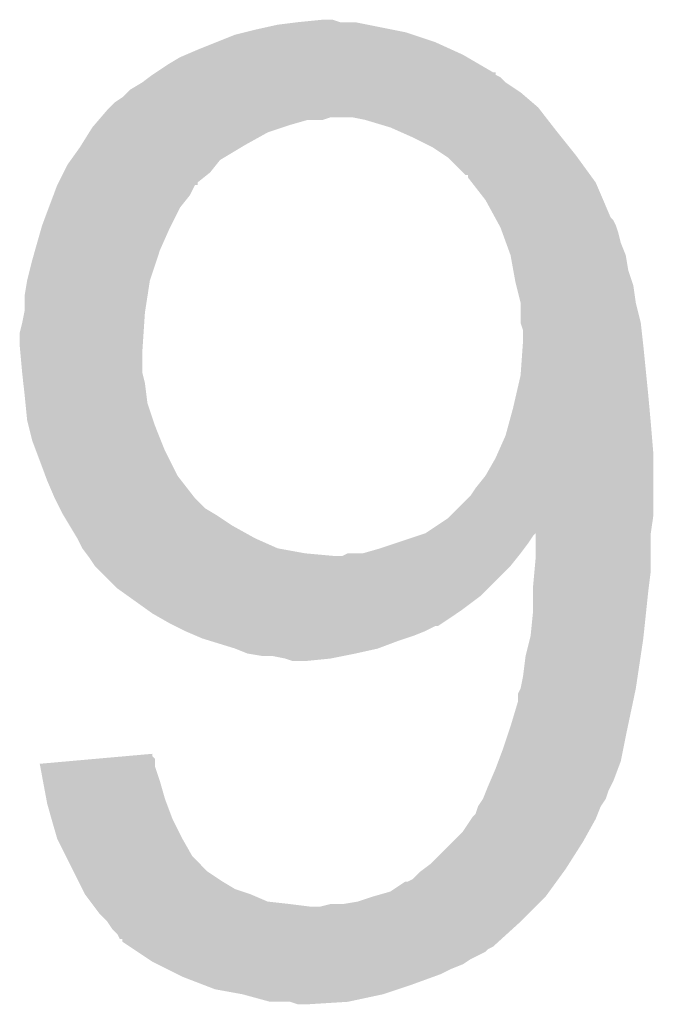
# Model space of a CAD drawing. Extents: x -0.05 to 0.95, y -0.15 to 2.1.
# Tile 36 of 38: x 0.5867 to 0.612, y 1.6283 to 1.6676. Entities that reach past the tile are written whole.
import ezdxf

# ---------------------------------------------------------------- set-up
doc = ezdxf.new("R2010")
doc.units = 0
doc.layers.add('PAC1811_CLICK_V100A_GTO', color=14, linetype='CONTINUOUS')

msp = doc.modelspace()

# ---------------------------------------------------------------- linework, layer by layer
at = {"layer": 'PAC1811_CLICK_V100A_GTO'}
for points in [[(0.597, 1.6674), (0.5978, 1.6675), (0.6006, 1.6674), (0.6001, 1.6675)], [(0.5978, 1.6675), (0.598799, 1.6676), (0.5995, 1.6675), (0.5992, 1.6676)], [(0.598799, 1.6676), (0.5988, 1.6676), (0.5992, 1.6676), (0.5988, 1.6676)], [(0.5957, 1.6671), (0.5961, 1.6672), (0.6021, 1.6671), (0.6016, 1.6672)], [(0.5961, 1.6672), (0.597, 1.6674), (0.6016, 1.6672), (0.6006, 1.6674)], [(0.59455, 1.6667), (0.5953, 1.667), (0.6033, 1.6667), (0.6024, 1.667)], [(0.5953, 1.667), (0.5957, 1.6671), (0.6024, 1.667), (0.6021, 1.6671)], [(0.593333, 1.6662), (0.5938, 1.6664), (0.6044, 1.6662), (0.60396, 1.6664)], [(0.5938, 1.6664), (0.59455, 1.6667), (0.60396, 1.6664), (0.6033, 1.6667)], [(0.5926, 1.6658), (0.5931, 1.6661), (0.605086, 1.6658), (0.604572, 1.6661)], [(0.5931, 1.6661), (0.593333, 1.6662), (0.604572, 1.6661), (0.6044, 1.6662)], [(0.59215, 1.6655), (0.5926, 1.6658), (0.6056, 1.6655), (0.605086, 1.6658)], [(0.5916, 1.6651), (0.591866, 1.6653), (0.6061, 1.6651), (0.6059, 1.6653)], [(0.591866, 1.6653), (0.592, 1.6654), (0.6059, 1.6653), (0.605701, 1.6654)], [(0.592, 1.6654), (0.592149, 1.665499), (0.605701, 1.6654), (0.6057, 1.665499)], [(0.592149, 1.665499), (0.59215, 1.6655), (0.6057, 1.665499), (0.6056, 1.6655)], [(0.591, 1.6647), (0.5911, 1.6648), (0.6067, 1.6647), (0.60655, 1.6648)], [(0.5911, 1.6648), (0.5916, 1.6651), (0.60655, 1.6648), (0.6061, 1.6651)], [(0.5905, 1.6643), (0.5908, 1.6645), (0.607167, 1.6643), (0.606933, 1.6645)], [(0.5908, 1.6645), (0.591, 1.6647), (0.606933, 1.6645), (0.6067, 1.6647)], [(0.589943, 1.6637), (0.5902, 1.664), (0.607711, 1.6637), (0.607478, 1.664)], [(0.5902, 1.664), (0.5903, 1.6641), (0.607478, 1.664), (0.6074, 1.6641)], [(0.5903, 1.6641), (0.5905, 1.6643), (0.6074, 1.6641), (0.607167, 1.6643)], [(0.589686, 1.6634), (0.589857, 1.6636), (0.5975, 1.6634), (0.5982, 1.6636)], [(0.589857, 1.6636), (0.589943, 1.6637), (0.5988, 1.6636), (0.5991, 1.6637)], [(0.589857, 1.6636), (0.589857, 1.6636), (0.5982, 1.6636), (0.5988, 1.6636)], [(0.6005, 1.6636), (0.6, 1.6637), (0.607789, 1.6636), (0.607711, 1.6637)], [(0.6015, 1.6633), (0.6005, 1.6636), (0.608022, 1.6633), (0.607789, 1.6636)], [(0.589475, 1.6631), (0.5896, 1.6633), (0.5966, 1.6631), (0.5972, 1.6633)], [(0.5896, 1.6633), (0.589686, 1.6634), (0.5972, 1.6633), (0.5975, 1.6634)], [(0.601725, 1.6632), (0.6015, 1.6633), (0.6081, 1.6632), (0.608022, 1.6633)], [(0.6024, 1.6629), (0.601725, 1.6632), (0.60834, 1.6629), (0.6081, 1.6632)], [(0.589162, 1.6626), (0.589475, 1.6631), (0.5957, 1.6626), (0.5966, 1.6631)], [(0.6032, 1.6625), (0.6024, 1.6629), (0.60866, 1.6625), (0.60834, 1.6629)], [(0.588743, 1.662), (0.5891, 1.6625), (0.5947, 1.662), (0.595533, 1.6625)], [(0.5891, 1.6625), (0.589162, 1.6626), (0.595533, 1.6625), (0.5957, 1.6626)], [(0.60365, 1.6622), (0.6032, 1.6625), (0.6089, 1.6622), (0.60866, 1.6625)], [(0.5886, 1.6618), (0.588743, 1.662), (0.59454, 1.6618), (0.5947, 1.662)], [(0.6038, 1.6621), (0.60365, 1.6622), (0.608973, 1.6621), (0.6089, 1.6622)], [(0.6045, 1.6614), (0.6038, 1.6621), (0.609482, 1.6614), (0.608973, 1.6621)], [(0.58845, 1.6615), (0.5886, 1.6618), (0.5943, 1.6615), (0.59454, 1.6618)], [(0.58825, 1.6611), (0.58845, 1.6615), (0.5938, 1.6611), (0.5943, 1.6615)], [(0.6046, 1.661399), (0.6045, 1.6614), (0.609483, 1.661399), (0.609482, 1.6614)], [(0.6046, 1.6613), (0.6046, 1.661399), (0.609555, 1.6613), (0.609483, 1.661399)], [(0.604756, 1.6611), (0.6046, 1.6613), (0.6097, 1.6611), (0.609555, 1.6613)], [(0.58805, 1.6606), (0.5882, 1.661), (0.5935, 1.6606), (0.593701, 1.661)], [(0.5882, 1.661001), (0.58825, 1.6611), (0.5938, 1.661001), (0.5938, 1.6611)], [(0.5882, 1.661), (0.5882, 1.661001), (0.593701, 1.661), (0.5938, 1.661001)], [(0.6053, 1.6604), (0.604756, 1.6611), (0.61, 1.6604), (0.6097, 1.6611)], [(0.587862, 1.6601), (0.58805, 1.6606), (0.5931, 1.6601), (0.5935, 1.6606)], [(0.5876, 1.6594), (0.587862, 1.6601), (0.59275, 1.6594), (0.5931, 1.6601)], [(0.605682, 1.6597), (0.6053, 1.6604), (0.6103, 1.6597), (0.61, 1.6604)], [(0.605737, 1.6596), (0.605682, 1.6597), (0.6104, 1.6596), (0.6103, 1.6597)], [(0.587314, 1.6584), (0.587571, 1.6593), (0.5923, 1.6584), (0.5927, 1.6593)], [(0.587571, 1.6593), (0.5876, 1.6594), (0.5927, 1.6593), (0.59275, 1.6594)], [(0.605846, 1.6594), (0.605737, 1.6596), (0.6105, 1.6594), (0.6104, 1.6596)], [(0.6059, 1.6593), (0.605846, 1.6594), (0.610533, 1.6593), (0.6105, 1.6594)], [(0.605973, 1.6591), (0.6059, 1.6593), (0.6106, 1.6591), (0.610533, 1.6593)], [(0.606118, 1.6587), (0.605973, 1.6591), (0.6107, 1.6587), (0.6106, 1.6591)], [(0.6063, 1.6582), (0.606118, 1.6587), (0.6109, 1.6582), (0.6107, 1.6587)], [(0.5872, 1.658), (0.587314, 1.6584), (0.592167, 1.658), (0.5923, 1.6584)], [(0.606409, 1.6576), (0.6063, 1.6582), (0.611, 1.6576), (0.6109, 1.6582)], [(0.587, 1.6572), (0.5872, 1.658), (0.5919, 1.6572), (0.592167, 1.658)], [(0.6065, 1.6571), (0.606409, 1.6576), (0.611167, 1.6571), (0.611, 1.6576)], [(0.5869, 1.6566), (0.587, 1.6572), (0.591808, 1.6566), (0.5919, 1.6572)], [(0.606525, 1.657), (0.6065, 1.6571), (0.6112, 1.657), (0.611167, 1.6571)], [(0.6067, 1.6563), (0.606525, 1.657), (0.6113, 1.6563), (0.6112, 1.657)], [(0.5869, 1.656), (0.5869, 1.6566), (0.591715, 1.656), (0.591808, 1.6566)], [(0.6067, 1.6555), (0.6067, 1.6563), (0.6115, 1.6555), (0.6113, 1.6563)], [(0.5868, 1.6555), (0.58688, 1.6559), (0.591673, 1.6555), (0.5917, 1.6559)], [(0.58688, 1.6559), (0.5869, 1.656), (0.5917, 1.6559), (0.591715, 1.656)], [(0.5867, 1.6551), (0.5868, 1.6555), (0.591647, 1.6551), (0.591673, 1.6555)], [(0.6068, 1.6552), (0.6067, 1.6555), (0.611533, 1.6552), (0.6115, 1.6555)], [(0.5867, 1.6546), (0.5867, 1.6551), (0.591613, 1.6546), (0.591647, 1.6551)], [(0.6068, 1.6548), (0.6068, 1.6552), (0.611578, 1.6548), (0.611533, 1.6552)], [(0.586718, 1.6544), (0.5867, 1.6546), (0.5916, 1.6544), (0.591613, 1.6546)], [(0.6067, 1.6534), (0.606786, 1.6546), (0.61172, 1.6534), (0.6116, 1.6546)], [(0.606786, 1.6546), (0.6068, 1.6548), (0.6116, 1.6546), (0.611578, 1.6548)], [(0.5868, 1.6535), (0.586718, 1.6544), (0.5916, 1.6535), (0.5916, 1.6544)], [(0.586844, 1.6531), (0.5868, 1.6535), (0.5917, 1.6531), (0.5916, 1.6535)], [(0.606515, 1.6526), (0.6067, 1.6534), (0.6118, 1.6526), (0.61172, 1.6534)], [(0.5869, 1.6526), (0.586844, 1.6531), (0.591762, 1.6526), (0.5917, 1.6531)], [(0.58693, 1.6523), (0.5869, 1.6526), (0.5918, 1.6523), (0.591762, 1.6526)], [(0.6064, 1.6521), (0.606515, 1.6526), (0.611846, 1.6521), (0.6118, 1.6526)], [(0.587, 1.6516), (0.58693, 1.6523), (0.592033, 1.6516), (0.5918, 1.6523)], [(0.606236, 1.6515), (0.6064, 1.6521), (0.6119, 1.6515), (0.611846, 1.6521)], [(0.58705, 1.6514), (0.587, 1.6516), (0.5921, 1.6514), (0.592033, 1.6516)], [(0.5872, 1.6508), (0.58705, 1.6514), (0.59234, 1.6508), (0.5921, 1.6514)], [(0.6061, 1.651), (0.606236, 1.6515), (0.611942, 1.651), (0.6119, 1.6515)], [(0.605789, 1.6503), (0.6061, 1.651), (0.612, 1.6503), (0.611942, 1.651)], [(0.58735, 1.6504), (0.5872, 1.6508), (0.5925, 1.6504), (0.59234, 1.6508)], [(0.587725, 1.6494), (0.58735, 1.6504), (0.593, 1.6494), (0.5925, 1.6504)], [(0.6057, 1.6501), (0.605789, 1.6503), (0.612, 1.6501), (0.612, 1.6503)], [(0.6053, 1.6494), (0.6057, 1.6501), (0.612, 1.6494), (0.612, 1.6501)], [(0.5878, 1.6492), (0.587725, 1.6494), (0.593156, 1.6492), (0.593, 1.6494)], [(0.5881, 1.6485), (0.5878, 1.6492), (0.5937, 1.6485), (0.593156, 1.6492)], [(0.6049, 1.6489), (0.6053, 1.6494), (0.612, 1.6489), (0.612, 1.6494)], [(0.6047, 1.6486), (0.6049, 1.6489), (0.612, 1.6486), (0.612, 1.6489)], [(0.5883, 1.6481), (0.5881, 1.6485), (0.5941, 1.6481), (0.5937, 1.6485)], [(0.6039, 1.6478), (0.6047, 1.6486), (0.612, 1.6478), (0.612, 1.6486)], [(0.5884, 1.6479), (0.5883, 1.6481), (0.594433, 1.6479), (0.5941, 1.6481)], [(0.58846, 1.6478), (0.5884, 1.6479), (0.5946, 1.6478), (0.594433, 1.6479)], [(0.5887, 1.6474), (0.58846, 1.6478), (0.5952, 1.6474), (0.5946, 1.6478)], [(0.6029, 1.6471), (0.6038, 1.6477), (0.6119, 1.6471), (0.611986, 1.6477)], [(0.6038, 1.6477), (0.6039, 1.6478), (0.611986, 1.6477), (0.612, 1.6478)], [(0.589, 1.6469), (0.5887, 1.6474), (0.5961, 1.6469), (0.5952, 1.6474)], [(0.6026, 1.647), (0.602896, 1.647099), (0.6072, 1.647), (0.607298, 1.647099)], [(0.602896, 1.647099), (0.6029, 1.6471), (0.6119, 1.647099), (0.6119, 1.6471)], [(0.6073, 1.6461), (0.607298, 1.647099), (0.6119, 1.6461), (0.6119, 1.647099)], [(0.5892, 1.6465), (0.589, 1.6469), (0.597, 1.6465), (0.5961, 1.6469)], [(0.6011, 1.6465), (0.6017, 1.6467), (0.60685, 1.6465), (0.607, 1.6467)], [(0.6017, 1.6467), (0.6026, 1.647), (0.607, 1.6467), (0.6072, 1.647)], [(0.58935, 1.6463), (0.5892, 1.6465), (0.5981, 1.6463), (0.597, 1.6465)], [(0.589425, 1.6462), (0.58935, 1.6463), (0.5992, 1.6462), (0.5981, 1.6463)], [(0.5996, 1.6462), (0.5998, 1.6463), (0.60662, 1.6462), (0.6067, 1.6463)], [(0.6004, 1.6463), (0.6011, 1.6465), (0.6067, 1.6463), (0.60685, 1.6465)], [(0.5895, 1.6461), (0.589425, 1.6462), (0.60654, 1.6461), (0.60662, 1.6462)], [(0.5897, 1.6458), (0.5895, 1.6461), (0.6063, 1.6458), (0.60654, 1.6461)], [(0.607255, 1.6456), (0.6073, 1.6461), (0.6119, 1.6456), (0.6119, 1.6461)], [(0.5906, 1.6449), (0.5897, 1.6458), (0.6054, 1.6449), (0.6063, 1.6458)], [(0.6072, 1.645), (0.607255, 1.6456), (0.611825, 1.645), (0.6119, 1.6456)], [(0.59102, 1.6446), (0.5906, 1.6449), (0.6051, 1.6446), (0.6054, 1.6449)], [(0.6072, 1.6448), (0.6072, 1.645), (0.6118, 1.6448), (0.611825, 1.645)], [(0.6072, 1.644), (0.6072, 1.6448), (0.611716, 1.644), (0.6118, 1.6448)], [(0.59186, 1.644), (0.59102, 1.6446), (0.6043, 1.644), (0.6051, 1.6446)], [(0.592, 1.6439), (0.59186, 1.644), (0.60415, 1.6439), (0.6043, 1.644)], [(0.6071, 1.643), (0.6072, 1.644), (0.61161, 1.643), (0.611716, 1.644)], [(0.5927, 1.6435), (0.592, 1.6439), (0.60355, 1.6435), (0.60415, 1.6439)], [(0.5929, 1.6434), (0.5927, 1.6435), (0.6034, 1.6434), (0.60355, 1.6435)], [(0.5933, 1.6432), (0.5929, 1.6434), (0.6029, 1.6432), (0.6033, 1.6434)], [(0.5929, 1.6434), (0.5929, 1.6434), (0.6033, 1.6434), (0.6034, 1.6434)], [(0.593767, 1.643), (0.5933, 1.6432), (0.6024, 1.643), (0.6029, 1.6432)], [(0.594, 1.6429), (0.593767, 1.643), (0.6021, 1.6429), (0.6024, 1.643)], [(0.594325, 1.6428), (0.594, 1.6429), (0.6018, 1.6428), (0.6021, 1.6429)], [(0.5953, 1.6425), (0.594325, 1.6428), (0.601, 1.6425), (0.6018, 1.6428)], [(0.6069, 1.6422), (0.607075, 1.6429), (0.611495, 1.6422), (0.6116, 1.6429)], [(0.607075, 1.6429), (0.6071, 1.643), (0.6116, 1.6429), (0.61161, 1.643)], [(0.5958, 1.6423), (0.5953, 1.6425), (0.6001, 1.6423), (0.601, 1.6425)], [(0.5964, 1.6422), (0.5958, 1.6423), (0.5996, 1.6422), (0.6001, 1.6423)], [(0.5973, 1.6421), (0.5968, 1.6422), (0.5991, 1.6421), (0.5996, 1.6422)], [(0.5976, 1.642), (0.5973, 1.6421), (0.598101, 1.642), (0.5991, 1.6421)], [(0.5981, 1.642), (0.5976, 1.642), (0.5981, 1.642), (0.598101, 1.642)], [(0.6068, 1.6414), (0.6069, 1.6422), (0.611375, 1.6414), (0.611495, 1.6422)], [(0.6067, 1.6409), (0.6068, 1.6414), (0.6113, 1.6409), (0.611375, 1.6414)], [(0.6066, 1.6407), (0.6067, 1.6409), (0.611258, 1.6407), (0.6113, 1.6409)], [(0.6063, 1.6394), (0.6066, 1.6404), (0.610984, 1.6394), (0.611195, 1.6404)], [(0.6066, 1.6404), (0.6066, 1.6407), (0.611195, 1.6404), (0.611258, 1.6407)], [(0.606167, 1.639), (0.6063, 1.6394), (0.6109, 1.639), (0.610984, 1.6394)], [(0.606, 1.6385), (0.606167, 1.639), (0.6108, 1.6385), (0.6109, 1.639)], [(0.605812, 1.638), (0.606, 1.6385), (0.6107, 1.638), (0.6108, 1.6385)], [(0.587501, 1.6379), (0.589753, 1.6381), (0.5921, 1.6379), (0.5921, 1.6381)], [(0.589753, 1.6381), (0.59088, 1.6382), (0.5921, 1.6381), (0.592, 1.6382)], [(0.59088, 1.6382), (0.592, 1.638299), (0.592, 1.6382), (0.592, 1.638299)], [(0.58752, 1.6378), (0.587501, 1.6379), (0.5921, 1.6378), (0.5921, 1.6379)], [(0.587632, 1.6372), (0.58752, 1.6378), (0.5923, 1.6372), (0.5921, 1.6378)], [(0.605486, 1.6372), (0.6057, 1.6377), (0.6104, 1.6372), (0.610587, 1.6377)], [(0.6057, 1.6377), (0.605812, 1.638), (0.610587, 1.6377), (0.6107, 1.638)], [(0.587763, 1.6365), (0.587632, 1.6372), (0.5925, 1.6365), (0.5923, 1.6372)], [(0.60532, 1.6368), (0.6054, 1.637), (0.6102, 1.6368), (0.6103, 1.637)], [(0.6054, 1.637), (0.605486, 1.6372), (0.6103, 1.637), (0.6104, 1.6372)], [(0.5878, 1.6363), (0.587763, 1.6365), (0.592575, 1.6363), (0.5925, 1.6365)], [(0.605, 1.6362), (0.6052, 1.6365), (0.6099, 1.6362), (0.6101, 1.6365)], [(0.6052, 1.6365), (0.60532, 1.6368), (0.6101, 1.6365), (0.6102, 1.6368)], [(0.587971, 1.6357), (0.5878, 1.6363), (0.5928, 1.6357), (0.592575, 1.6363)], [(0.6049, 1.6359), (0.605, 1.6362), (0.60978, 1.6359), (0.6099, 1.6362)], [(0.5882, 1.6349), (0.587971, 1.6357), (0.5932, 1.6349), (0.5928, 1.6357)], [(0.6044, 1.6352), (0.604733, 1.6357), (0.609422, 1.6352), (0.6097, 1.6357)], [(0.604733, 1.6357), (0.6048, 1.6358), (0.6097, 1.6357), (0.60974, 1.6358)], [(0.6048, 1.6358), (0.6049, 1.6359), (0.60974, 1.6358), (0.60978, 1.6359)], [(0.58855, 1.6342), (0.5882, 1.6349), (0.5936, 1.6342), (0.5932, 1.6349)], [(0.604, 1.6348), (0.6044, 1.6352), (0.6092, 1.6348), (0.609422, 1.6352)], [(0.6031, 1.6339), (0.604, 1.6348), (0.608627, 1.6339), (0.6092, 1.6348)], [(0.58885, 1.6336), (0.58855, 1.6342), (0.5942, 1.6336), (0.5936, 1.6342)], [(0.602833, 1.6337), (0.6031, 1.6339), (0.6085, 1.6337), (0.608627, 1.6339)], [(0.58905, 1.6332), (0.58885, 1.6336), (0.5948, 1.6332), (0.5942, 1.6336)], [(0.6024, 1.6333), (0.6027, 1.6336), (0.608209, 1.6333), (0.608427, 1.6336)], [(0.6027, 1.6336), (0.602833, 1.6337), (0.608427, 1.6336), (0.6085, 1.6337)], [(0.5892, 1.6329), (0.58905, 1.6332), (0.5953, 1.6329), (0.5948, 1.6332)], [(0.6015, 1.6328), (0.6021, 1.6332), (0.607845, 1.6328), (0.608136, 1.6332)], [(0.6022, 1.6332), (0.6024, 1.6333), (0.608136, 1.6332), (0.608209, 1.6333)], [(0.5893, 1.6327), (0.5892, 1.6329), (0.5959, 1.6327), (0.5953, 1.6329)], [(0.589525, 1.6324), (0.5893, 1.6327), (0.5966, 1.6324), (0.5959, 1.6327)], [(0.6002, 1.6324), (0.6008, 1.6326), (0.6075, 1.6324), (0.6077, 1.6326)], [(0.6008, 1.6326), (0.6015, 1.6328), (0.6077, 1.6326), (0.607845, 1.6328)], [(0.5896, 1.6323), (0.589525, 1.6324), (0.5975, 1.6323), (0.5966, 1.6324)], [(0.589675, 1.6322), (0.5896, 1.6323), (0.5983, 1.6322), (0.5975, 1.6323)], [(0.5899, 1.6319), (0.589675, 1.6322), (0.607, 1.6319), (0.6073, 1.6322)], [(0.5987, 1.6322), (0.5991, 1.6323), (0.6073, 1.6322), (0.6074, 1.6323)], [(0.5996, 1.6323), (0.6002, 1.6324), (0.6074, 1.6323), (0.6075, 1.6324)], [(0.5902, 1.6316), (0.5899, 1.6319), (0.6067, 1.6316), (0.607, 1.6319)], [(0.5904, 1.6313), (0.5902, 1.6316), (0.60637, 1.6313), (0.6067, 1.6316)], [(0.5906, 1.6311), (0.5904, 1.6313), (0.60615, 1.6311), (0.60637, 1.6313)], [(0.5907, 1.630901), (0.5906, 1.6311), (0.605931, 1.630901), (0.60615, 1.6311)], [(0.590799, 1.6309), (0.5907, 1.630901), (0.60593, 1.6309), (0.605931, 1.630901)], [(0.5908, 1.6308), (0.590799, 1.6309), (0.60582, 1.6308), (0.60593, 1.6309)], [(0.591101, 1.6306), (0.5908, 1.6308), (0.6056, 1.6306), (0.60582, 1.6308)], [(0.591251, 1.6305), (0.591101, 1.6306), (0.6054, 1.6305), (0.6056, 1.6306)], [(0.5914, 1.6304), (0.591251, 1.6305), (0.6053, 1.6304), (0.6054, 1.6305)], [(0.59185, 1.6301), (0.5914, 1.6304), (0.6047, 1.6301), (0.6053, 1.6304)], [(0.592, 1.63), (0.59185, 1.6301), (0.60455, 1.63), (0.6047, 1.6301)], [(0.5922, 1.6299), (0.592, 1.63), (0.6044, 1.6299), (0.60455, 1.63)], [(0.5926, 1.6297), (0.5922, 1.6299), (0.6039, 1.6297), (0.6044, 1.6299)], [(0.593, 1.6295), (0.5926, 1.6297), (0.6035, 1.6295), (0.6039, 1.6297)], [(0.5932, 1.6294), (0.593, 1.6295), (0.603225, 1.6294), (0.6035, 1.6295)], [(0.59398, 1.6291), (0.5932, 1.6294), (0.6024, 1.6291), (0.603225, 1.6294)], [(0.5945, 1.6289), (0.59398, 1.6291), (0.6018, 1.6289), (0.6024, 1.6291)], [(0.5956, 1.6287), (0.5945, 1.6289), (0.6012, 1.6287), (0.6018, 1.6289)], [(0.5967, 1.6284), (0.5956, 1.6287), (0.5998, 1.6284), (0.6012, 1.6287)], [(0.5978, 1.6283), (0.5975, 1.6284), (0.598201, 1.6283), (0.5998, 1.6284)], [(0.5982, 1.6283), (0.5978, 1.6283), (0.5982, 1.6283), (0.598201, 1.6283)]]:
    msp.add_solid(points, dxfattribs=at)

doc.saveas('drawing.dxf')
